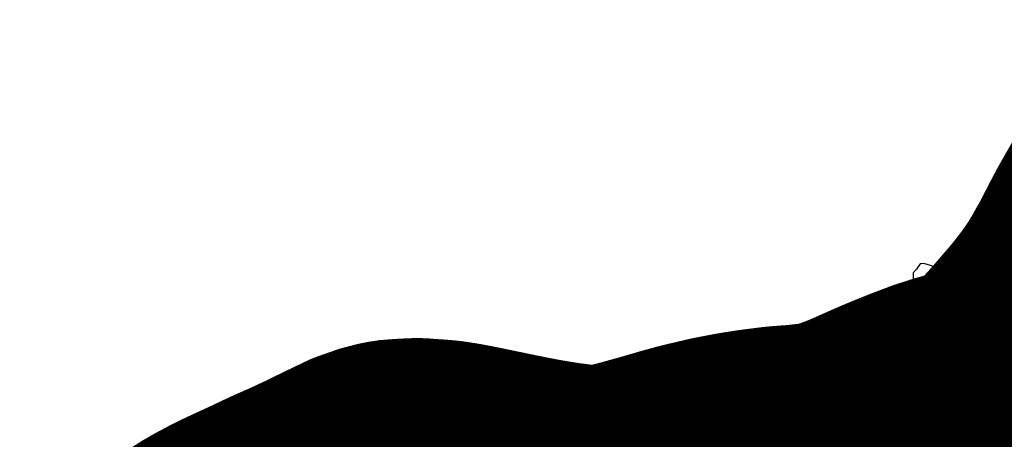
# Model space of a CAD drawing. Header units: feet. Extents: x 18803 to 104580, y -6601 to 116448.
# Tile 96 of 102: x 83486 to 86371, y 86334 to 87563. Entities that reach past the tile are written whole.
import ezdxf

# ---------------------------------------------------------------- set-up
doc = ezdxf.new("R2010")
doc.units = ezdxf.units.FT
doc.header["$LTSCALE"] = 100
doc.header["$MEASUREMENT"] = 0
for name, color, linetype in [('ELPC BOLD TITLE SHEET', 3, 'Continuous'), ('ELPC-XIST', 6, 'Continuous'), ('ELRP', 253, 'Continuous'), ('SL-VICINITY MAP', 2, 'Continuous')]:
    doc.layers.add(name, color=color, linetype=linetype)

msp = doc.modelspace()

# ---------------------------------------------------------------- linework, layer by layer
at = {"layer": 'ELPC BOLD TITLE SHEET', "const_width": 1000}
msp.add_lwpolyline([(86899.54556257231, 87063.39218928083), (86839.69325287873, 86976.07048120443), (86839.28029059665, 86975.4464298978), (86838.27432813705, 86973.87113049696), (86823.36292509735, 86948.85372975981), (86807.55942565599, 86921.52803804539), (86789.23941219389, 86889.04783351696), (86787.2022121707, 86885.35506479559), (86786.98592732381, 86884.95286137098), (86772.70656903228, 86857.70122534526), (86772.69484701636, 86857.67888724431), (86771.89389392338, 86856.15479363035), (86771.85526065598, 86856.08092169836), (86757.70828653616, 86828.89769685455), (86745.82111978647, 86805.31760338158), (86745.68506506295, 86805.05265524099), (86743.50072366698, 86800.87596623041), (86737.34853412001, 86789.23200386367), (86736.9280625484, 86788.47649550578), (86724.0284780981, 86766.4407061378), (86715.69783472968, 86751.14135669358), (86707.97515521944, 86737.5729282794), (86707.70176099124, 86737.10609585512), (86688.97259761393, 86706.01246578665), (86688.65680569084, 86705.5033339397), (86687.99066733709, 86704.4599541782), (86668.45474208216, 86675.45255101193), (86668.19415704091, 86675.07344177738), (86660.02954944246, 86663.43328648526), (86647.48249634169, 86646.19527630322), (86647.3240417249, 86645.97991504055), (86633.19156649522, 86626.97725992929), (86629.25858896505, 86622.11685873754), (86622.7600620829, 86613.8807506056), (86607.5189493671, 86594.40934454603), (86607.46385201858, 86594.34195235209), (86607.25611225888, 86594.0911776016), (86582.9986378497, 86565.19064843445), (86582.66934861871, 86564.80721975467), (86582.36285057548, 86564.45839275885), (86582.32616120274, 86564.41653120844), (86560.45176001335, 86539.39555773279), (86560.26315495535, 86539.17687434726), (86553.04371270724, 86530.69146593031), (86552.975505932, 86530.61169371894), (86541.44629598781, 86517.19392326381), (86523.60334165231, 86496.91787219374), (86523.40489901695, 86496.69550924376), (86522.78934443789, 86496.01519653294), (86522.76744310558, 86495.99110682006), (86522.74560230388, 86495.96701029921), (86503.96290815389, 86475.33918461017), (86503.89791919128, 86475.26749059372), (86483.89457476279, 86453.1012847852), (86464.2249936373, 86431.68555621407), (86463.92649744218, 86431.3704838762), (86463.61727667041, 86431.05054213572), (86446.36248244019, 86413.55014633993), (86446.0735782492, 86413.25168618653), (86437.21946075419, 86403.9347120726), (86436.12963802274, 86402.70356424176), (86435.96169345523, 86402.49982114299), (86434.70227665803, 86401.0897375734), (86430.35548489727, 86396.59049705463), (86420.77938981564, 86389.21171734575), (86401.437401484, 86376.72469712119), (86398.86678714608, 86375.26456446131), (86398.57688664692, 86375.14398059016), (86362.47660900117, 86360.38084508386), (86357.9775204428, 86358.74547469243), (86357.1654469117, 86358.46403101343), (86323.02002329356, 86347.20158380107), (86308.03544892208, 86342.85857767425), (86307.95909593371, 86342.8365586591), (86282.52063444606, 86335.53729283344), (86257.33067360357, 86328.56361019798), (86245.77278962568, 86325.12639213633), (86245.16085518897, 86324.93648504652), (86210.46870609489, 86313.7173672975), (86209.59057360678, 86313.41581876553), (86207.77567013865, 86312.75582501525), (86172.89157950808, 86299.47167909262), (86172.86454664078, 86299.46143602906), (86172.83750105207, 86299.45115399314), (86160.82752726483, 86294.90808159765), (86133.81281295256, 86284.17730944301), (86133.55889086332, 86284.07486010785), (86116.86358721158, 86277.23406850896), (86092.35083716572, 86267.02157053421), (86092.08694488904, 86266.90983404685), (86074.66593964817, 86259.41448355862), (86048.97633912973, 86248.14086231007), (86048.79076234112, 86248.05850874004), (86034.950645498, 86241.84817210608), (86034.84277147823, 86241.80007647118), (86008.89471439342, 86230.30544293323), (85996.61703016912, 86225.15155597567), (85996.57458464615, 86225.13378454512), (85976.50784273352, 86216.75391301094), (85960.0360478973, 86210.26463481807), (85958.97909701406, 86209.87739839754), (85950.13240432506, 86206.87611317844), (85949.44786543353, 86206.63211874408), (85927.89640697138, 86198.57643923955), (85906.33786301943, 86191.74854877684), (85883.92602267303, 86185.17523124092), (85882.5308714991, 86184.80977510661), (85881.59194248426, 86184.5928050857), (85856.19386525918, 86179.85000299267), (85842.06010160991, 86177.80136028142), (85841.36863352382, 86177.71177717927), (85829.28644393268, 86176.33189665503), (85803.7248036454, 86173.6558277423), (85803.02798513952, 86173.57117097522), (85800.9182956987, 86173.27926571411), (85800.12082289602, 86173.18429105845), (85770.77976603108, 86170.25225266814), (85764.9269538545, 86169.86197135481), (85738.50229176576, 86167.91766161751), (85724.79477222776, 86166.76317867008), (85724.31060187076, 86166.71743190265), (85718.46837481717, 86166.10536381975), (85693.1936012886, 86162.97983494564), (85693.1787156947, 86162.97797984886), (85693.16378825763, 86162.9761290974), (85671.92007807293, 86160.32184350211), (85671.64143378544, 86160.28533438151), (85662.46349173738, 86159.02690843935), (85628.53899642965, 86153.77991583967), (85617.04930498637, 86151.90908260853), (85616.49458064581, 86151.81155526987), (85594.57939038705, 86147.67279770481), (85594.5481535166, 86147.66682986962), (85594.51687573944, 86147.66089995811), (85557.78752229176, 86140.61677034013), (85557.3787243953, 86140.53447865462), (85557.3347961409, 86140.52517257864), (85518.54352054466, 86131.27971630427), (85518.32501582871, 86131.22879623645), (85496.2787854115, 86126.2077375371), (85495.66716639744, 86126.05944114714), (85478.55785829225, 86121.6577070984), (85441.00174594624, 86111.30518869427), (85374.08711525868, 86091.89220023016), (85366.80990264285, 86089.91604370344), (85331.03706654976, 86080.0408848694), (85330.92626187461, 86080.01058702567), (85296.26736068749, 86070.6242358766), (85295.82522748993, 86070.50928828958), (85261.47744368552, 86061.94970673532), (85261.00678156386, 86061.8376641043), (85259.37890267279, 86061.46819636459), (85228.5889712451, 86055.49689831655), (85228.54246888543, 86055.48983931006), (85227.59797392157, 86055.36757493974), (85197.66386736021, 86052.12805629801), (85196.6520817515, 86052.04165227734), (85196.09342396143, 86052.00663574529), (85167.89864257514, 86051.74032338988), (85167.12861625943, 86051.74664283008), (85143.49459414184, 86052.35784354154), (85139.49115834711, 86052.68430075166), (85139.18596865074, 86052.71126815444), (85111.73927937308, 86055.32396888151), (85111.2614438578, 86055.37483950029), (85083.20651718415, 86058.67853393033), (85083.01768507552, 86058.70161002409), (85059.53509835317, 86061.67579652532), (85054.05373835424, 86062.48727952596), (85053.88484397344, 86062.5129492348), (85024.4460402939, 86067.10346541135), (85024.2548272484, 86067.13414240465), (84993.4756505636, 86072.21083488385), (84993.46531279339, 86072.21254248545), (84988.58919307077, 86073.01916261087), (84961.24614515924, 86078.1406448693), (84961.12584276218, 86078.1635275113), (84928.39797486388, 86084.48384384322), (84928.20404686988, 86084.52222933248), (84895.62306112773, 86091.12852491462), (84895.53104261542, 86091.1473936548), (84860.41835477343, 86098.42788671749), (84860.38922473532, 86098.43386442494), (84860.36004318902, 86098.43989425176), (84821.85433856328, 86106.31409323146), (84821.77064309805, 86106.33137781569), (84783.75696505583, 86114.25875860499), (84777.64156537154, 86115.47420006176), (84777.38510178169, 86115.52362951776), (84748.43434015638, 86120.92967153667), (84716.4811625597, 86125.91792694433), (84715.02416890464, 86126.11331181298), (84713.8041339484, 86126.24176679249), (84686.55731880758, 86128.32952507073), (84662.77605546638, 86129.90735340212), (84662.45360870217, 86129.93106598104), (84652.73375975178, 86130.71582596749), (84650.84431828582, 86130.79051366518), (84649.04280683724, 86130.78808926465), (84623.90170991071, 86129.67388778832), (84595.76988423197, 86127.55086298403), (84592.89418565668, 86127.11553305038), (84590.13553396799, 86126.55286737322), (84569.1319089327, 86121.14156634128), (84534.47744776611, 86108.95579726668), (84533.31370323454, 86108.51689472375), (84532.77831902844, 86108.26705228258), (84486.12767584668, 86085.88576158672), (84486.11010267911, 86085.87730691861), (84486.09257259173, 86085.868888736), (84476.12887415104, 86081.07071405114), (84475.93849913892, 86080.97809652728), (84434.09203528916, 86060.41232181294), (84433.8327088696, 86060.2866352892), (84417.55965241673, 86052.50959456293), (84384.38515131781, 86036.94018209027), (84384.05753698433, 86036.78911642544), (84358.6353707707, 86025.27415406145), (84342.67860412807, 86018.322804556), (84310.09164849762, 86003.71732627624), (84301.06335048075, 85999.5920913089), (84300.61607129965, 85999.3826770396), (84281.81722987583, 85990.36733458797), (84281.64556066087, 85990.2857586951), (84254.77036397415, 85977.63209477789), (84254.57739345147, 85977.54215965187), (84226.94422318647, 85964.79498124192), (84223.2230620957, 85963.05772828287), (84197.78612590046, 85951.41302526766), (84176.22103658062, 85941.24803315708), (84175.82642722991, 85941.05827768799), (84166.42593956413, 85936.44784667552), (84147.61581870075, 85926.78506554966), (84134.24631677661, 85919.53506057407), (84133.68573543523, 85919.23951016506), (84127.8116371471, 85916.22996899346), (84126.76159594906, 85915.66226330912), (84104.0718045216, 85902.73747948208), (84062.26665191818, 85876.14881060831), (84061.56306491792, 85875.68606291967), (84061.51413212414, 85875.6503194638), (84024.46015100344, 85848.52132567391), (84020.0274304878, 85845.10975250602), (84019.17542338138, 85844.42496093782), (83985.70563711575, 85816.34236092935)], dxfattribs=at)
at = {"layer": 'ELPC-XIST'}
msp.add_lwpolyline([(86257.33067360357, 86328.56361019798), (86282.52063444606, 86335.53729283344), (86307.95909593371, 86342.8365586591), (86308.03544892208, 86342.85857767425), (86323.02002329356, 86347.20158380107), (86357.1654469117, 86358.46403101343), (86357.9775204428, 86358.74547469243), (86362.47660900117, 86360.38084508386), (86398.57688664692, 86375.14398059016)], dxfattribs=at)
at = {"layer": 'ELRP'}
for p, q in [((86028.71438580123, 86551.59858687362), (86414.78380568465, 86792.37940635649)), ((85545.07430024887, 86296.05745975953), (86028.71438580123, 86551.59858687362)), ((86233.19727406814, 86315.62471387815), (86466.20553120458, 86411.91410325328))]:
    msp.add_line(p, q, dxfattribs=at)
at = {"layer": 'SL-VICINITY MAP'}
for points in [[(85315.99929205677, 86243.11237230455), (85670.33033383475, 86399.1962575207), (85823.89117027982, 86473.61397883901), (85918.7517086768, 86520.92914774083), (85998.15805535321, 86561.45735602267), (86077.38244124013, 86598.70173363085), (86293.76873096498, 86752.78093740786), (86383.67052486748, 86859.0853972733)], [(86135.07165946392, 86848.9102628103), (86124.41005555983, 86848.75532310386), (86113.78999082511, 86832.19505542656), (86103.46823779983, 86822.20149561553), (86103.66153247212, 86779.54888241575), (86103.41089451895, 86769.70168103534), (86113.9797505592, 86746.88696858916), (86119.62526668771, 86753.53138468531), (86140.79318405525, 86737.43307570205), (86172.53962698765, 86754.30036236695), (86198.73590130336, 86757.96224592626), (86209.4097743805, 86784.36685455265), (86209.17140560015, 86800.76932209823), (86198.55487580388, 86826.86452805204), (86188.3197360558, 86826.71578593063), (86177.28547633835, 86836.39898958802), (86135.07165946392, 86848.9102628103)], [(85971.18293540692, 86751.37414722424), (85966.05923094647, 86738.17494170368), (85955.49297455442, 86731.45901497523), (85945.11741318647, 86711.62111421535), (85944.92931781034, 86695.21244908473), (85955.5309787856, 86672.39821337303), (85966.335603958, 86662.71167255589), (85992.83018998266, 86672.94026398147), (86013.61671730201, 86683.08590307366), (86024.19524286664, 86716.05149872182), (86024.383338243, 86732.46016385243), (85971.18293540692, 86751.37414722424)], [(85812.59374201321, 86657.19623336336), (85807.17786043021, 86650.55515443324), (85760.14125045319, 86626.90329083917), (85754.78177686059, 86600.57591368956), (85760.0362334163, 86577.68396976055), (85786.67384070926, 86578.07108066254), (85812.87011502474, 86581.7329642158), (85839.30215847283, 86598.52301939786), (85855.37090972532, 86621.72484274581), (85844.56628455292, 86631.41138356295), (85833.90468064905, 86631.25644385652), (85812.59374201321, 86657.19623336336)]]:
    msp.add_lwpolyline(points, dxfattribs=at)

doc.saveas('drawing.dxf')
